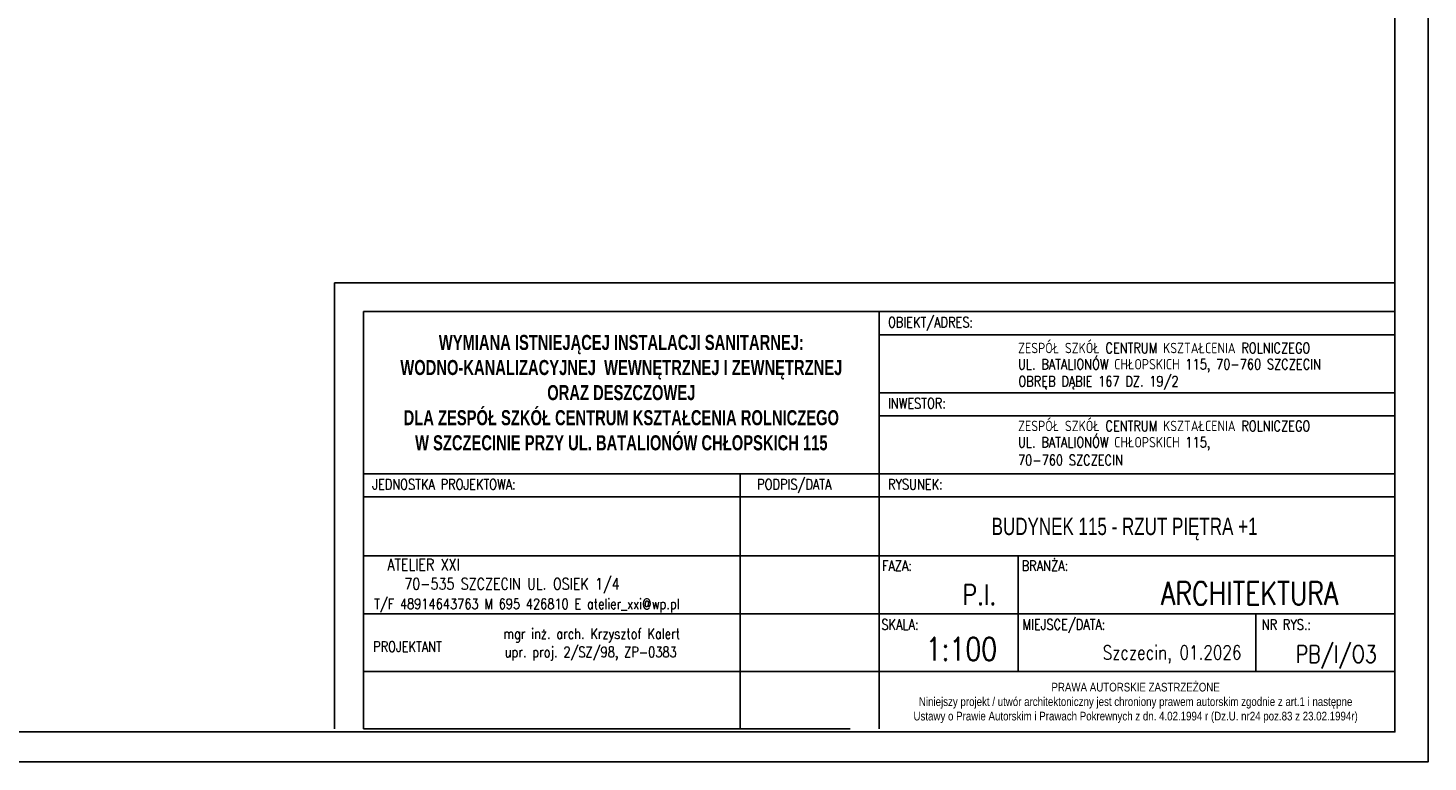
# Model space of a CAD drawing. Header units: millimetres. Extents: x 116 to 15750, y -6945 to 9999.
# Tile 144 of 150: x 5709 to 8125, y 7029 to 8297. Entities that reach past the tile are written whole.
import ezdxf
from ezdxf.enums import TextEntityAlignment as Align

# ---------------------------------------------------------------- set-up
doc = ezdxf.new("R2010")
doc.units = ezdxf.units.MM
doc.layers.get('0').update_dxf_attribs({"color": 252})
doc.layers.add('TABELKA', color=252, linetype='Continuous')
doc.styles.add('ROMANS', font='romans.shx', dxfattribs={"width": 0.75})
doc.styles.add('STYLE2', font='romans.shx', dxfattribs={"width": 0.9})
doc.styles.add('STYLE3', font='arial.ttf', dxfattribs={"width": 0.7})
doc.styles.add('STYLE5PRAWA', font='arial.ttf', dxfattribs={"width": 0.8})

# ---------------------------------------------------------------- blocks, each defined once
blk = doc.blocks.new('PRAWAAUTOR1')
at = {"insert": (443, 174.2), "char_height": 7.5, "width": 500, "attachment_point": 5, "style": 'STYLE5PRAWA'}
blk.add_mtext('\\fArial|b0|i0|c238|p34;PRAWA AUTORSKIE ZASTRZEŻONE\\PNiniejszy projekt / utwór architektoniczny jest chroniony prawem autorskim zgodnie z art.1 i następne \\PUstawy o Prawie Autorskim i Prawach Pokrewnych z dn. 4.02.1994 r (Dz.U. nr24 poz.83 z 23.02.1994r)', dxfattribs=at)

msp = doc.modelspace()

# ---------------------------------------------------------------- linework, layer by layer
at = {"layer": 'TABELKA'}
for p, q in [((8067.6, 7856.7), (6237.6, 7856.7)), ((6237.6, 7856.7), (6237.6, 7086.3)), ((8067.6, 7806.7), (6287.6, 7806.7)), ((6287.6, 7806.7), (6287.6, 7086.3)), ((7177.6, 7806.7), (7177.6, 7086.3)), ((8067.6, 7185), (8067.6, 7806.7)), ((8067.6, 7086.3), (8067.6, 7806.7)), ((8067.6, 7086.3), (8067.6, 7806.7)), ((8067.6, 7185), (8067.6, 7806.7)), ((8067.6, 7086.3), (8067.6, 7806.7)), ((7177.6, 7766.7), (8067.6, 7766.7)), ((7177.6, 7666.7), (8067.6, 7666.7)), ((7177.6, 7626.7), (8067.6, 7626.7)), ((6287.6, 7526.7), (8067.6, 7526.7)), ((6287.6, 7526.7), (7177.6, 7526.7)), ((6937.6, 7526.7), (6937.6, 7086.3)), ((6287.6, 7486.7), (8067.6, 7486.7)), ((6287.6, 7486.7), (7177.6, 7486.7)), ((6287.6, 7385), (8067.6, 7385)), ((7417.6, 7385), (7417.6, 7185)), ((7417.6, 7385), (7417.6, 7185)), ((6287.6, 7285), (8067.6, 7285)), ((6287.6, 7285), (7177.6, 7285)), ((7827.6, 7285), (7827.6, 7185)), ((6287.6, 7185), (8067.6, 7185)), ((6287.6, 7185), (8067.6, 7185)), ((7127.6, 7086.3), (6287.6, 7086.3))]:
    msp.add_line(p, q, dxfattribs=at)
for points in [[(116.6, 9999), (116.6, 7029), (8124.8, 7029), (8124.8, 9999)], [(116.6, 9999), (116.6, 7029), (8124.8, 7029), (8124.8, 9999)], [(264.4, 7080.8), (8067.6, 7080.8), (8067.6, 9918.3), (264.4, 9918.3)]]:
    msp.add_lwpolyline(points, close=True, dxfattribs=at)

# ---------------------------------------------------------------- block references
at = {"layer": 'TABELKA', "xscale": 2, "yscale": 2, "zscale": 2}
msp.add_blockref('PRAWAAUTOR1', (6734.2, 6782.6), dxfattribs=at)

# ---------------------------------------------------------------- texts
at = {"layer": 'TABELKA', "width": 0.8}
for s, style, p in [('OBIEKT/ADRES:', 'ROMANS', (7192.8, 7779.4)), ('ZESPÓŁ SZKÓŁ CENTRUM KSZTAŁCENIA ROLNICZEGO', 'ROMANS', (7417.4, 7734.9)), ('UL. BATALIONÓW CHŁOPSKICH 115, 70-760 SZCZECIN  ', 'ROMANS', (7417.2, 7706.9)), ('OBRĘB DĄBIE 167 DZ. 19/2', 'ROMANS', (7417.8, 7677.4)), ('INWESTOR:', 'ROMANS', (7192.8, 7639.4)), ('ZESPÓŁ SZKÓŁ CENTRUM KSZTAŁCENIA ROLNICZEGO', 'ROMANS', (7417.4, 7600.3)), ('UL. BATALIONÓW CHŁOPSKICH 115, ', 'ROMANS', (7417.2, 7572.2)), ('70-760 SZCZECIN  ', 'ROMANS', (7417.2, 7541.3)), ('JEDNOSTKA PROJEKTOWA:', 'ROMANS', (6302.8, 7499.4)), ('PODPIS/DATA', 'ROMANS', (6966.9, 7499.4)), ('RYSUNEK:', 'ROMANS', (7192.8, 7499.4)), ('FAZA:', 'ROMANS', (7182.4, 7358.9)), ('BRANŻA:', 'ROMANS', (7423.6, 7358.9)), ('T/F 48914643763 M 695 426810 E atelier_xxi@wp.pl', 'ROMANS', (6306.1, 7293)), ('SKALA:', 'ROMANS', (7181.4, 7257.5)), ('MIEJSCE/DATA:', 'ROMANS', (7424.9, 7257.5)), ('NR RYS.:', 'ROMANS', (7837.8, 7257.3)), ('mgr inż. arch. Krzysztof Kalert', 'STYLE2', (6529, 7241.5)), ('PROJEKTANT', 'STYLE2', (6304.3, 7219.2)), ('upr. proj. 2/SZ/98, ZP-0383', 'STYLE2', (6531.4, 7210))]:
    msp.add_text(s, height=18, dxfattribs=dict(at, style=style)).set_placement(p)
at = {"layer": 'TABELKA', "style": 'ROMANS', "width": 0.8}
for s, height, p in [('ATELIER XXI ', 20, (6464.6, 7359.9)), ('70-535 SZCZECIN UL. OSIEK 1/4', 20, (6729.8, 7326.7)), ('P.I.', 35, (7379.9, 7300.5)), ('ARCHITEKTURA', 40, (7970, 7300.3)), ('1:100', 40, (7381.2, 7204)), ('Szczecin, 01.2026', 24, (7802.9, 7206.2)), ('PB/I/O3', 30, (8036.4, 7200.3))]:
    msp.add_text(s, height=height, dxfattribs=at).set_placement(p, align=Align.RIGHT)
at = {"layer": 'TABELKA', "insert": (6732.6, 7666.7), "char_height": 26, "width": 890, "attachment_point": 5, "style": 'STYLE3'}
msp.add_mtext('{\\fArial|b1|i0|c238|p34;WYMIANA ISTNIEJĄCEJ INSTALACJI SANITARNEJ: WODNO-KANALIZACYJNEJ  WEWNĘTRZNEJ I ZEWNĘTRZNEJ  \\PORAZ DESZCZOWEJ \\PDLA ZESP\\fArial|b1|i0|c0|p34;Ó\\fArial|b1|i0|c238|p34;Ł SZK\\fArial|b1|i0|c0|p34;Ó\\fArial|b1|i0|c238|p34;Ł CENTRUM KSZTAŁCENIA ROLNICZEGO \\PW SZCZECINIE PRZY UL. BATALION\\fArial|b1|i0|c0|p34;Ó\\fArial|b1|i0|c238|p34;W CHŁOPSKICH 115}', dxfattribs=at)
at = {"layer": 'TABELKA', "insert": (7371.7, 7450.9), "char_height": 30, "attachment_point": 1, "style": 'STYLE3'}
msp.add_mtext('{\\fArial|b0|i0|c0|p0;BUDYNEK 115 - RZUT PI\\fArial|b0|i0|c238|p0;ĘTRA +1}', dxfattribs=at)

doc.saveas('drawing.dxf')
